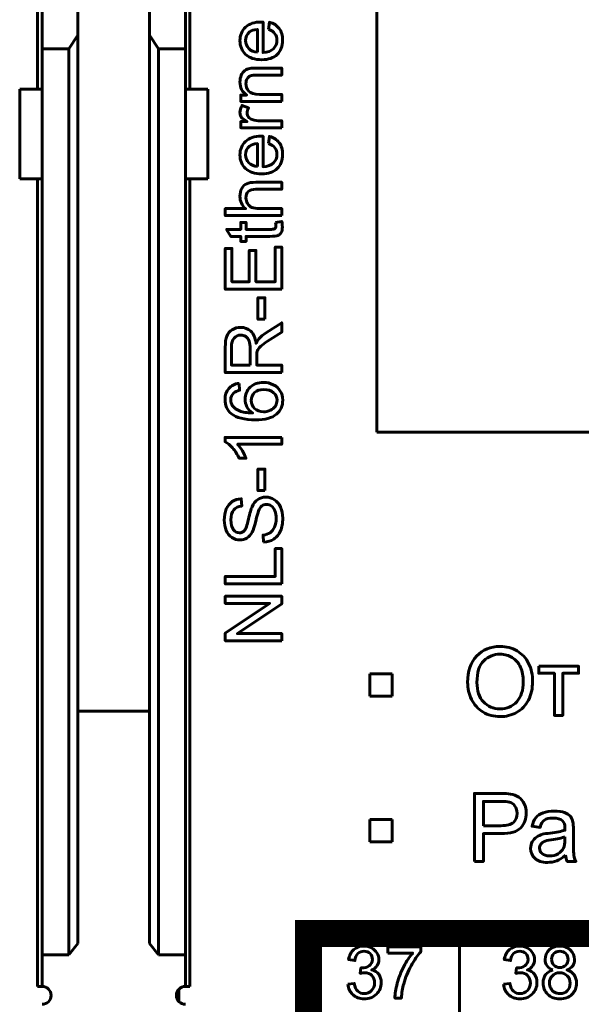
# Model space of a CAD drawing. Header units: millimetres. Extents: x -13 to 39, y -19 to 89.
# Tile 5 of 16: x 14 to 27, y 2 to 24. Entities that reach past the tile are written whole.
import ezdxf

# ---------------------------------------------------------------- set-up
doc = ezdxf.new("R2010")
doc.units = ezdxf.units.MM
for name, pattern in [('K5LT32785', [0]), ('K5LT32786', [0]), ('K5LT_BASIC', [0])]:
    doc.linetypes.add(name, pattern=pattern)

msp = doc.modelspace()

# ---------------------------------------------------------------- linework, layer by layer
at = {"color": 150, "linetype": 'K5LT32785', "lineweight": 60, "true_color": 0x0080ff}
for p, q in [((14.639, 22.438), (14.639, 47.238)), ((18.039, 22.438), (18.039, 47.238)), ((22.217, 14.783), (22.217, 31.492)), ((14.739, 23.338), (14.739, 25.262)), ((15.539, 23.645), (15.539, 25.262)), ((17.139, 23.645), (17.139, 25.262)), ((17.939, 25.262), (17.939, 23.338)), ((15.339, 23.338), (15.539, 23.645)), ((15.539, 3.373), (15.539, 23.645)), ((17.139, 23.645), (17.139, 3.373)), ((17.339, 23.338), (17.139, 23.645)), ((14.739, 22.438), (14.739, 23.338)), ((15.339, 23.338), (14.739, 23.338)), ((15.339, 3.117), (15.339, 23.338)), ((17.339, 3.117), (17.339, 23.338)), ((17.939, 23.338), (17.339, 23.338)), ((17.939, 23.338), (17.939, 22.438)), ((14.739, 22.438), (14.239, 22.438)), ((14.239, 20.438), (14.239, 22.438)), ((14.739, 22.438), (14.739, 20.438)), ((17.939, 22.438), (17.939, 20.438)), ((14.739, 20.438), (14.239, 20.438)), ((14.639, 2.412), (14.639, 20.438)), ((14.739, 3.117), (14.739, 20.438)), ((17.939, 3.117), (17.939, 20.438)), ((18.039, 2.412), (18.039, 20.438)), ((35.6, 14.783), (22.217, 14.783)), ((22.059, 8.888), (22.059, 9.388)), ((22.059, 9.388), (22.559, 9.388)), ((22.559, 9.388), (22.559, 8.888)), ((22.559, 8.888), (22.059, 8.888)), ((15.539, 8.557), (17.139, 8.557)), ((22.059, 6.138), (22.559, 6.138)), ((22.059, 5.638), (22.059, 6.138)), ((22.559, 6.138), (22.559, 5.638)), ((22.559, 5.638), (22.059, 5.638)), ((24.058, 3.591), (24.058, -1.562)), ((15.339, 3.117), (15.539, 3.373)), ((17.139, 3.373), (17.339, 3.117)), ((15.339, 3.117), (14.739, 3.117)), ((14.739, 2.412), (14.739, 3.117)), ((17.339, 3.117), (17.939, 3.117)), ((17.939, 2.412), (17.939, 3.117)), ((14.739, 2.412), (14.639, 2.412)), ((17.793, 2.349), (17.793, 2.076)), ((18.039, 2.412), (17.939, 2.412))]:
    msp.add_line(p, q, dxfattribs=at)
at = {"color": 150, "linetype": 'K5LT_BASIC', "lineweight": 60, "true_color": 0x0080ff}
for p, q in [((18.439, 22.438), (17.939, 22.438)), ((18.439, 20.438), (18.439, 22.438)), ((17.939, 20.438), (18.439, 20.438))]:
    msp.add_line(p, q, dxfattribs=at)
at = {"color": 150, "linetype": 'K5LT32786', "true_color": 0x0080ff, "const_width": 0.6}
msp.add_lwpolyline([(20.69, -1.562), (34.589, -1.562), (34.589, 3.591), (20.69, 3.591)], close=True, dxfattribs=at)
at = {"color": 150, "linetype": 'K5LT32785', "lineweight": 60, "true_color": 0x0080ff}
for centre, start, end in [((14.739, 2.212), 270, 90), ((17.939, 2.212), 90, 270)]:
    msp.add_arc(centre, 0.2, start, end, dxfattribs=at)
at = {"color": 150, "linetype": 'K5LT_BASIC', "lineweight": 60, "true_color": 0x0080ff}
for points, knots in [([(19.796, 23.772), (19.796, 23.772), (19.817, 23.932), (19.817, 23.932), (19.91, 23.907), (19.983, 23.86), (20.034, 23.792), (20.085, 23.724), (20.111, 23.637), (20.111, 23.531), (20.111, 23.397), (20.07, 23.292), (19.988, 23.213), (19.906, 23.135), (19.79, 23.096), (19.642, 23.096), (19.488, 23.096), (19.369, 23.136), (19.284, 23.215), (19.199, 23.294), (19.157, 23.396), (19.157, 23.522), (19.157, 23.644), (19.199, 23.744), (19.365, 23.899), (19.482, 23.937), (19.633, 23.937), (19.642, 23.937), (19.656, 23.937), (19.674, 23.937), (19.674, 23.937), (19.674, 23.255), (19.674, 23.255), (19.774, 23.261), (19.851, 23.289), (19.904, 23.34), (19.958, 23.391), (19.984, 23.455), (19.984, 23.531), (19.984, 23.588), (19.969, 23.636), (19.939, 23.676), (19.909, 23.716), (19.861, 23.748), (19.796, 23.772)], [0, 0, 0, 0, 0.066667, 0.066667, 0.066667, 0.133333, 0.133333, 0.133333, 0.2, 0.2, 0.2, 0.266667, 0.266667, 0.266667, 0.333333, 0.333333, 0.333333, 0.4, 0.4, 0.4, 0.466667, 0.466667, 0.466667, 0.533333, 0.533333, 0.6, 0.6, 0.6, 0.666667, 0.666667, 0.666667, 0.733333, 0.733333, 0.733333, 0.8, 0.8, 0.8, 0.866667, 0.866667, 0.866667, 0.933333, 0.933333, 0.933333, 1, 1, 1, 1]), ([(19.547, 23.264), (19.547, 23.264), (19.547, 23.773), (19.547, 23.773), (19.47, 23.767), (19.412, 23.747), (19.374, 23.715), (19.314, 23.666), (19.284, 23.602), (19.284, 23.523), (19.284, 23.452), (19.308, 23.392), (19.356, 23.344), (19.403, 23.296), (19.467, 23.269), (19.547, 23.264)], [0, 0, 0, 0, 0.2, 0.2, 0.2, 0.4, 0.4, 0.4, 0.6, 0.6, 0.6, 0.8, 0.8, 0.8, 1, 1, 1, 1]), ([(20.092, 22.166), (20.092, 22.166), (19.176, 22.166), (19.176, 22.166), (19.176, 22.306), (19.176, 22.306), (19.306, 22.306), (19.306, 22.306), (19.207, 22.373), (19.157, 22.47), (19.157, 22.596), (19.157, 22.652), (19.167, 22.702), (19.206, 22.795), (19.233, 22.829), (19.265, 22.852), (19.297, 22.875), (19.335, 22.891), (19.379, 22.9), (19.408, 22.906), (19.458, 22.909), (19.53, 22.909), (19.53, 22.909), (20.092, 22.909), (20.092, 22.909), (20.092, 22.754), (20.092, 22.754), (19.536, 22.754), (19.536, 22.754), (19.473, 22.754), (19.425, 22.748), (19.394, 22.736), (19.363, 22.724), (19.338, 22.702), (19.319, 22.672), (19.301, 22.641), (19.291, 22.605), (19.291, 22.564), (19.291, 22.498), (19.312, 22.441), (19.354, 22.393), (19.396, 22.345), (19.475, 22.321), (19.592, 22.321), (19.592, 22.321), (20.092, 22.321), (20.092, 22.321), (20.092, 22.166), (20.092, 22.166)], [0, 0, 0, 0, 0.055556, 0.055556, 0.111111, 0.111111, 0.166667, 0.166667, 0.166667, 0.222222, 0.222222, 0.222222, 0.277778, 0.277778, 0.333333, 0.333333, 0.333333, 0.388889, 0.388889, 0.388889, 0.444444, 0.444444, 0.444444, 0.5, 0.5, 0.555556, 0.555556, 0.611111, 0.611111, 0.611111, 0.666667, 0.666667, 0.666667, 0.722222, 0.722222, 0.722222, 0.777778, 0.777778, 0.777778, 0.833333, 0.833333, 0.833333, 0.888889, 0.888889, 0.888889, 0.944444, 0.944444, 1, 1, 1, 1]), ([(20.092, 21.577), (20.092, 21.577), (19.176, 21.577), (19.176, 21.577), (19.176, 21.716), (19.176, 21.716), (19.317, 21.716), (19.317, 21.716), (19.252, 21.752), (19.209, 21.785), (19.188, 21.815), (19.167, 21.846), (19.157, 21.879), (19.157, 21.915), (19.157, 21.967), (19.174, 22.02), (19.206, 22.075), (19.206, 22.075), (19.349, 22.019), (19.349, 22.019), (19.328, 21.982), (19.318, 21.944), (19.318, 21.906), (19.318, 21.873), (19.328, 21.842), (19.348, 21.816), (19.368, 21.789), (19.397, 21.77), (19.433, 21.758), (19.488, 21.741), (19.548, 21.732), (19.614, 21.732), (19.614, 21.732), (20.092, 21.732), (20.092, 21.732), (20.092, 21.577), (20.092, 21.577)], [0, 0, 0, 0, 0.076923, 0.076923, 0.153846, 0.153846, 0.230769, 0.230769, 0.230769, 0.307692, 0.307692, 0.307692, 0.384615, 0.384615, 0.384615, 0.461538, 0.461538, 0.461538, 0.538462, 0.538462, 0.538462, 0.615385, 0.615385, 0.615385, 0.692308, 0.692308, 0.692308, 0.769231, 0.769231, 0.769231, 0.846154, 0.846154, 0.846154, 0.923077, 0.923077, 1, 1, 1, 1]), ([(19.796, 21.222), (19.796, 21.222), (19.817, 21.383), (19.817, 21.383), (19.91, 21.358), (19.983, 21.311), (20.034, 21.243), (20.085, 21.175), (20.111, 21.088), (20.111, 20.982), (20.111, 20.848), (20.07, 20.742), (19.988, 20.664), (19.906, 20.586), (19.79, 20.547), (19.642, 20.547), (19.488, 20.547), (19.369, 20.586), (19.284, 20.665), (19.199, 20.744), (19.157, 20.847), (19.157, 20.973), (19.157, 21.095), (19.199, 21.195), (19.365, 21.349), (19.482, 21.388), (19.633, 21.388), (19.642, 21.388), (19.656, 21.388), (19.674, 21.387), (19.674, 21.387), (19.674, 20.705), (19.674, 20.705), (19.774, 20.711), (19.851, 20.74), (19.904, 20.791), (19.958, 20.842), (19.984, 20.905), (19.984, 20.982), (19.984, 21.038), (19.969, 21.087), (19.939, 21.127), (19.909, 21.167), (19.861, 21.199), (19.796, 21.222)], [0, 0, 0, 0, 0.066667, 0.066667, 0.066667, 0.133333, 0.133333, 0.133333, 0.2, 0.2, 0.2, 0.266667, 0.266667, 0.266667, 0.333333, 0.333333, 0.333333, 0.4, 0.4, 0.4, 0.466667, 0.466667, 0.466667, 0.533333, 0.533333, 0.6, 0.6, 0.6, 0.666667, 0.666667, 0.666667, 0.733333, 0.733333, 0.733333, 0.8, 0.8, 0.8, 0.866667, 0.866667, 0.866667, 0.933333, 0.933333, 0.933333, 1, 1, 1, 1]), ([(19.547, 20.714), (19.547, 20.714), (19.547, 21.224), (19.547, 21.224), (19.47, 21.217), (19.412, 21.198), (19.374, 21.166), (19.314, 21.116), (19.284, 21.052), (19.284, 20.974), (19.284, 20.903), (19.308, 20.843), (19.356, 20.795), (19.403, 20.746), (19.467, 20.72), (19.547, 20.714)], [0, 0, 0, 0, 0.2, 0.2, 0.2, 0.4, 0.4, 0.4, 0.6, 0.6, 0.6, 0.8, 0.8, 0.8, 1, 1, 1, 1]), ([(20.092, 19.617), (20.092, 19.617), (18.829, 19.617), (18.829, 19.617), (18.829, 19.772), (18.829, 19.772), (19.283, 19.772), (19.283, 19.772), (19.199, 19.844), (19.157, 19.935), (19.157, 20.045), (19.157, 20.112), (19.17, 20.171), (19.197, 20.221), (19.224, 20.27), (19.261, 20.306), (19.308, 20.327), (19.355, 20.349), (19.423, 20.359), (19.513, 20.359), (19.513, 20.359), (20.092, 20.359), (20.092, 20.359), (20.092, 20.204), (20.092, 20.204), (19.513, 20.204), (19.513, 20.204), (19.436, 20.204), (19.379, 20.187), (19.344, 20.154), (19.309, 20.121), (19.291, 20.074), (19.291, 20.013), (19.291, 19.967), (19.303, 19.924), (19.327, 19.884), (19.351, 19.844), (19.383, 19.815), (19.424, 19.798), (19.464, 19.781), (19.52, 19.772), (19.592, 19.772), (19.592, 19.772), (20.092, 19.772), (20.092, 19.772), (20.092, 19.617), (20.092, 19.617)], [0, 0, 0, 0, 0.058824, 0.058824, 0.117647, 0.117647, 0.176471, 0.176471, 0.176471, 0.235294, 0.235294, 0.235294, 0.294118, 0.294118, 0.294118, 0.352941, 0.352941, 0.352941, 0.411765, 0.411765, 0.411765, 0.470588, 0.470588, 0.529412, 0.529412, 0.588235, 0.588235, 0.588235, 0.647059, 0.647059, 0.647059, 0.705882, 0.705882, 0.705882, 0.764706, 0.764706, 0.764706, 0.823529, 0.823529, 0.823529, 0.882353, 0.882353, 0.882353, 0.941176, 0.941176, 1, 1, 1, 1]), ([(19.953, 19.464), (19.953, 19.464), (20.09, 19.485), (20.09, 19.485), (20.1, 19.441), (20.104, 19.402), (20.104, 19.368), (20.104, 19.312), (20.095, 19.268), (20.078, 19.237), (20.06, 19.206), (20.036, 19.185), (20.007, 19.172), (19.978, 19.159), (19.917, 19.153), (19.824, 19.153), (19.824, 19.153), (19.296, 19.153), (19.296, 19.153), (19.296, 19.039), (19.296, 19.039), (19.176, 19.039), (19.176, 19.039), (19.176, 19.153), (19.176, 19.153), (18.95, 19.153), (18.95, 19.153), (18.857, 19.308), (18.857, 19.308), (19.176, 19.308), (19.176, 19.308), (19.176, 19.464), (19.176, 19.464), (19.296, 19.464), (19.296, 19.464), (19.296, 19.308), (19.296, 19.308), (19.833, 19.308), (19.833, 19.308), (19.877, 19.308), (19.906, 19.311), (19.918, 19.317), (19.931, 19.322), (19.941, 19.331), (19.948, 19.343), (19.956, 19.355), (19.96, 19.373), (19.96, 19.396), (19.96, 19.413), (19.958, 19.436), (19.953, 19.464)], [0, 0, 0, 0, 0.05, 0.05, 0.05, 0.1, 0.1, 0.1, 0.15, 0.15, 0.15, 0.2, 0.2, 0.2, 0.25, 0.25, 0.25, 0.3, 0.3, 0.35, 0.35, 0.4, 0.4, 0.45, 0.45, 0.5, 0.5, 0.55, 0.55, 0.6, 0.6, 0.65, 0.65, 0.7, 0.7, 0.75, 0.75, 0.8, 0.8, 0.8, 0.85, 0.85, 0.85, 0.9, 0.9, 0.9, 0.95, 0.95, 0.95, 1, 1, 1, 1]), ([(20.092, 17.973), (20.092, 17.973), (18.829, 17.973), (18.829, 17.973), (18.829, 18.885), (18.829, 18.885), (18.977, 18.885), (18.977, 18.885), (18.977, 18.141), (18.977, 18.141), (19.365, 18.141), (19.365, 18.141), (19.365, 18.838), (19.365, 18.838), (19.513, 18.838), (19.513, 18.838), (19.513, 18.141), (19.513, 18.141), (19.944, 18.141), (19.944, 18.141), (19.944, 18.915), (19.944, 18.915), (20.092, 18.915), (20.092, 18.915), (20.092, 17.973), (20.092, 17.973)], [0, 0, 0, 0, 0.083333, 0.083333, 0.166667, 0.166667, 0.25, 0.25, 0.333333, 0.333333, 0.416667, 0.416667, 0.5, 0.5, 0.583333, 0.583333, 0.666667, 0.666667, 0.75, 0.75, 0.833333, 0.833333, 0.916667, 0.916667, 1, 1, 1, 1]), ([(19.713, 17.301), (19.713, 17.301), (19.557, 17.301), (19.557, 17.301), (19.557, 17.781), (19.557, 17.781), (19.713, 17.781), (19.713, 17.781), (19.713, 17.301), (19.713, 17.301)], [0, 0, 0, 0, 0.25, 0.25, 0.5, 0.5, 0.75, 0.75, 1, 1, 1, 1]), ([(20.092, 16.112), (20.092, 16.112), (18.829, 16.112), (18.829, 16.112), (18.829, 16.672), (18.829, 16.672), (18.829, 16.784), (18.84, 16.87), (18.863, 16.928), (18.886, 16.987), (18.926, 17.034), (18.983, 17.069), (19.041, 17.104), (19.104, 17.121), (19.173, 17.121), (19.263, 17.121), (19.338, 17.092), (19.4, 17.034), (19.461, 16.976), (19.5, 16.887), (19.517, 16.766), (19.538, 16.81), (19.559, 16.843), (19.58, 16.866), (19.625, 16.915), (19.681, 16.961), (19.748, 17.005), (19.748, 17.005), (20.092, 17.223), (20.092, 17.223), (20.092, 17.014), (20.092, 17.014), (19.829, 16.847), (19.829, 16.847), (19.753, 16.799), (19.695, 16.758), (19.655, 16.727), (19.615, 16.695), (19.587, 16.667), (19.57, 16.642), (19.555, 16.617), (19.543, 16.592), (19.537, 16.566), (19.533, 16.547), (19.531, 16.516), (19.531, 16.473), (19.531, 16.473), (19.531, 16.28), (19.531, 16.28), (20.092, 16.28), (20.092, 16.28), (20.092, 16.112), (20.092, 16.112)], [0, 0, 0, 0, 0.052632, 0.052632, 0.105263, 0.105263, 0.105263, 0.157895, 0.157895, 0.157895, 0.210526, 0.210526, 0.210526, 0.263158, 0.263158, 0.263158, 0.315789, 0.315789, 0.315789, 0.368421, 0.368421, 0.368421, 0.421053, 0.421053, 0.421053, 0.473684, 0.473684, 0.473684, 0.526316, 0.526316, 0.578947, 0.578947, 0.631579, 0.631579, 0.631579, 0.684211, 0.684211, 0.684211, 0.736842, 0.736842, 0.736842, 0.789474, 0.789474, 0.789474, 0.842105, 0.842105, 0.842105, 0.894737, 0.894737, 0.947368, 0.947368, 1, 1, 1, 1]), ([(19.386, 16.28), (19.386, 16.28), (19.386, 16.638), (19.386, 16.638), (19.386, 16.715), (19.378, 16.774), (19.363, 16.817), (19.347, 16.86), (19.322, 16.893), (19.287, 16.915), (19.252, 16.937), (19.214, 16.948), (19.174, 16.948), (19.114, 16.948), (19.064, 16.927), (19.026, 16.883), (18.987, 16.84), (18.968, 16.772), (18.968, 16.679), (18.968, 16.679), (18.968, 16.28), (18.968, 16.28), (19.386, 16.28), (19.386, 16.28)], [0, 0, 0, 0, 0.125, 0.125, 0.125, 0.25, 0.25, 0.25, 0.375, 0.375, 0.375, 0.5, 0.5, 0.5, 0.625, 0.625, 0.625, 0.75, 0.75, 0.75, 0.875, 0.875, 1, 1, 1, 1]), ([(19.138, 15.872), (19.138, 15.872), (19.15, 15.718), (19.15, 15.718), (19.089, 15.705), (19.045, 15.685), (19.017, 15.659), (18.973, 15.617), (18.951, 15.565), (18.951, 15.503), (18.951, 15.454), (18.965, 15.41), (18.992, 15.372), (19.028, 15.323), (19.079, 15.285), (19.148, 15.256), (19.216, 15.228), (19.313, 15.213), (19.44, 15.212), (19.383, 15.249), (19.341, 15.295), (19.313, 15.349), (19.286, 15.404), (19.272, 15.46), (19.272, 15.519), (19.272, 15.623), (19.31, 15.711), (19.386, 15.784), (19.462, 15.857), (19.56, 15.893), (19.681, 15.893), (19.761, 15.893), (19.834, 15.876), (19.902, 15.842), (19.971, 15.807), (20.023, 15.761), (20.059, 15.701), (20.095, 15.641), (20.113, 15.573), (20.113, 15.497), (20.113, 15.368), (20.065, 15.263), (19.971, 15.181), (19.876, 15.1), (19.719, 15.059), (19.501, 15.059), (19.257, 15.059), (19.079, 15.104), (18.968, 15.194), (18.872, 15.273), (18.824, 15.379), (18.824, 15.513), (18.824, 15.612), (18.852, 15.694), (18.907, 15.757), (18.963, 15.821), (19.039, 15.859), (19.138, 15.872)], [0, 0, 0, 0, 0.052632, 0.052632, 0.052632, 0.105263, 0.105263, 0.105263, 0.157895, 0.157895, 0.157895, 0.210526, 0.210526, 0.210526, 0.263158, 0.263158, 0.263158, 0.315789, 0.315789, 0.315789, 0.368421, 0.368421, 0.368421, 0.421053, 0.421053, 0.421053, 0.473684, 0.473684, 0.473684, 0.526316, 0.526316, 0.526316, 0.578947, 0.578947, 0.578947, 0.631579, 0.631579, 0.631579, 0.684211, 0.684211, 0.684211, 0.736842, 0.736842, 0.736842, 0.789474, 0.789474, 0.789474, 0.842105, 0.842105, 0.842105, 0.894737, 0.894737, 0.894737, 0.947368, 0.947368, 0.947368, 1, 1, 1, 1]), ([(19.683, 15.237), (19.736, 15.237), (19.787, 15.248), (19.836, 15.271), (19.885, 15.294), (19.922, 15.325), (19.948, 15.366), (19.973, 15.406), (19.986, 15.449), (19.986, 15.495), (19.986, 15.561), (19.96, 15.617), (19.907, 15.664), (19.854, 15.711), (19.782, 15.734), (19.691, 15.734), (19.604, 15.734), (19.535, 15.711), (19.485, 15.665), (19.435, 15.619), (19.409, 15.56), (19.409, 15.488), (19.409, 15.419), (19.435, 15.359), (19.485, 15.31), (19.535, 15.261), (19.601, 15.237), (19.683, 15.237)], [0, 0, 0, 0, 0.111111, 0.111111, 0.111111, 0.222222, 0.222222, 0.222222, 0.333333, 0.333333, 0.333333, 0.444444, 0.444444, 0.444444, 0.555556, 0.555556, 0.555556, 0.666667, 0.666667, 0.666667, 0.777778, 0.777778, 0.777778, 0.888889, 0.888889, 0.888889, 1, 1, 1, 1]), ([(20.092, 14.667), (20.092, 14.667), (20.092, 14.512), (20.092, 14.512), (19.104, 14.512), (19.104, 14.512), (19.139, 14.474), (19.175, 14.425), (19.211, 14.365), (19.246, 14.304), (19.273, 14.249), (19.291, 14.201), (19.291, 14.201), (19.141, 14.201), (19.141, 14.201), (19.1, 14.288), (19.051, 14.364), (18.992, 14.429), (18.935, 14.494), (18.878, 14.54), (18.824, 14.567), (18.824, 14.567), (18.824, 14.667), (18.824, 14.667), (20.092, 14.667), (20.092, 14.667)], [0, 0, 0, 0, 0.111111, 0.111111, 0.222222, 0.222222, 0.222222, 0.333333, 0.333333, 0.333333, 0.444444, 0.444444, 0.444444, 0.555556, 0.555556, 0.555556, 0.666667, 0.666667, 0.666667, 0.777778, 0.777778, 0.777778, 0.888889, 0.888889, 1, 1, 1, 1])]:
    msp.add_open_spline(points, degree=3, knots=knots, dxfattribs=at)
at = {"color": 150, "linetype": 'K5LT32785', "lineweight": 60, "true_color": 0x0080ff}
for points, knots in [([(19.713, 13.478), (19.713, 13.478), (19.557, 13.478), (19.557, 13.478), (19.557, 13.958), (19.557, 13.958), (19.713, 13.958), (19.713, 13.958), (19.713, 13.478), (19.713, 13.478)], [0, 0, 0, 0, 0.25, 0.25, 0.5, 0.5, 0.75, 0.75, 1, 1, 1, 1]), ([(19.686, 12.328), (19.686, 12.328), (19.672, 12.485), (19.672, 12.485), (19.736, 12.492), (19.788, 12.51), (19.829, 12.537), (19.869, 12.564), (19.902, 12.607), (19.927, 12.664), (19.952, 12.721), (19.965, 12.786), (19.965, 12.858), (19.965, 12.921), (19.956, 12.978), (19.917, 13.075), (19.891, 13.111), (19.825, 13.159), (19.789, 13.171), (19.75, 13.171), (19.71, 13.171), (19.676, 13.16), (19.646, 13.137), (19.617, 13.114), (19.592, 13.076), (19.572, 13.023), (19.559, 12.989), (19.538, 12.914), (19.483, 12.682), (19.456, 12.601), (19.432, 12.554), (19.4, 12.494), (19.361, 12.449), (19.314, 12.42), (19.267, 12.39), (19.214, 12.376), (19.156, 12.376), (19.092, 12.376), (19.033, 12.394), (18.977, 12.43), (18.922, 12.466), (18.88, 12.519), (18.851, 12.588), (18.822, 12.658), (18.808, 12.735), (18.808, 12.82), (18.808, 12.914), (18.823, 12.996), (18.853, 13.068), (18.883, 13.139), (18.927, 13.194), (18.986, 13.232), (19.045, 13.271), (19.111, 13.292), (19.185, 13.295), (19.185, 13.295), (19.198, 13.134), (19.198, 13.134), (19.118, 13.125), (19.058, 13.096), (19.017, 13.047), (18.976, 12.997), (18.956, 12.923), (18.956, 12.826), (18.956, 12.725), (18.975, 12.652), (19.012, 12.605), (19.049, 12.559), (19.093, 12.536), (19.146, 12.536), (19.191, 12.536), (19.228, 12.552), (19.258, 12.585), (19.287, 12.617), (19.317, 12.701), (19.348, 12.837), (19.378, 12.973), (19.405, 13.066), (19.428, 13.117), (19.462, 13.19), (19.505, 13.244), (19.557, 13.279), (19.608, 13.314), (19.668, 13.332), (19.736, 13.332), (19.803, 13.332), (19.866, 13.312), (19.985, 13.235), (20.031, 13.18), (20.064, 13.108), (20.097, 13.036), (20.113, 12.956), (20.113, 12.865), (20.113, 12.751), (20.096, 12.656), (20.063, 12.579), (20.03, 12.501), (19.98, 12.441), (19.913, 12.397), (19.846, 12.353), (19.771, 12.33), (19.686, 12.328)], [0, 0, 0, 0, 0.028571, 0.028571, 0.028571, 0.057143, 0.057143, 0.057143, 0.085714, 0.085714, 0.085714, 0.114286, 0.114286, 0.114286, 0.142857, 0.142857, 0.171429, 0.171429, 0.2, 0.2, 0.2, 0.228571, 0.228571, 0.228571, 0.257143, 0.257143, 0.257143, 0.285714, 0.285714, 0.314286, 0.314286, 0.314286, 0.342857, 0.342857, 0.342857, 0.371429, 0.371429, 0.371429, 0.4, 0.4, 0.4, 0.428571, 0.428571, 0.428571, 0.457143, 0.457143, 0.457143, 0.485714, 0.485714, 0.485714, 0.514286, 0.514286, 0.514286, 0.542857, 0.542857, 0.542857, 0.571429, 0.571429, 0.571429, 0.6, 0.6, 0.6, 0.628571, 0.628571, 0.628571, 0.657143, 0.657143, 0.657143, 0.685714, 0.685714, 0.685714, 0.714286, 0.714286, 0.714286, 0.742857, 0.742857, 0.742857, 0.771429, 0.771429, 0.771429, 0.8, 0.8, 0.8, 0.828571, 0.828571, 0.828571, 0.857143, 0.857143, 0.885714, 0.885714, 0.885714, 0.914286, 0.914286, 0.914286, 0.942857, 0.942857, 0.942857, 0.971429, 0.971429, 0.971429, 1, 1, 1, 1]), ([(20.092, 11.395), (20.092, 11.395), (18.829, 11.395), (18.829, 11.395), (18.829, 11.562), (18.829, 11.562), (19.944, 11.562), (19.944, 11.562), (19.944, 12.183), (19.944, 12.183), (20.092, 12.183), (20.092, 12.183), (20.092, 11.395), (20.092, 11.395)], [0, 0, 0, 0, 0.166667, 0.166667, 0.333333, 0.333333, 0.5, 0.5, 0.666667, 0.666667, 0.833333, 0.833333, 1, 1, 1, 1]), ([(20.092, 10.126), (20.092, 10.126), (18.829, 10.126), (18.829, 10.126), (18.829, 10.298), (18.829, 10.298), (19.82, 10.96), (19.82, 10.96), (18.829, 10.96), (18.829, 10.96), (18.829, 11.121), (18.829, 11.121), (20.092, 11.121), (20.092, 11.121), (20.092, 10.949), (20.092, 10.949), (19.101, 10.287), (19.101, 10.287), (20.092, 10.287), (20.092, 10.287), (20.092, 10.126), (20.092, 10.126)], [0, 0, 0, 0, 0.1, 0.1, 0.2, 0.2, 0.3, 0.3, 0.4, 0.4, 0.5, 0.5, 0.6, 0.6, 0.7, 0.7, 0.8, 0.8, 0.9, 0.9, 1, 1, 1, 1]), ([(24.242, 9.197), (24.242, 9.448), (24.309, 9.645), (24.445, 9.787), (24.58, 9.929), (24.754, 10), (24.968, 10), (25.108, 10), (25.234, 9.966), (25.346, 9.9), (25.459, 9.833), (25.544, 9.74), (25.603, 9.62), (25.662, 9.501), (25.692, 9.366), (25.692, 9.214), (25.692, 9.061), (25.661, 8.923), (25.599, 8.802), (25.536, 8.681), (25.449, 8.589), (25.335, 8.527), (25.221, 8.465), (25.098, 8.434), (24.967, 8.434), (24.824, 8.434), (24.696, 8.468), (24.584, 8.537), (24.472, 8.606), (24.386, 8.7), (24.329, 8.819), (24.271, 8.938), (24.242, 9.064), (24.242, 9.197)], [0, 0, 0, 0, 0.090909, 0.090909, 0.090909, 0.181818, 0.181818, 0.181818, 0.272727, 0.272727, 0.272727, 0.363636, 0.363636, 0.363636, 0.454545, 0.454545, 0.454545, 0.545455, 0.545455, 0.545455, 0.636364, 0.636364, 0.636364, 0.727273, 0.727273, 0.727273, 0.818182, 0.818182, 0.818182, 0.909091, 0.909091, 0.909091, 1, 1, 1, 1]), ([(24.449, 9.193), (24.449, 9.011), (24.498, 8.867), (24.596, 8.762), (24.694, 8.658), (24.817, 8.605), (24.966, 8.605), (25.117, 8.605), (25.24, 8.658), (25.338, 8.764), (25.436, 8.87), (25.484, 9.02), (25.484, 9.215), (25.484, 9.338), (25.463, 9.445), (25.422, 9.537), (25.38, 9.629), (25.319, 9.7), (25.239, 9.75), (25.159, 9.801), (25.069, 9.826), (24.969, 9.826), (24.827, 9.826), (24.705, 9.778), (24.603, 9.68), (24.5, 9.583), (24.449, 9.421), (24.449, 9.193)], [0, 0, 0, 0, 0.111111, 0.111111, 0.111111, 0.222222, 0.222222, 0.222222, 0.333333, 0.333333, 0.333333, 0.444444, 0.444444, 0.444444, 0.555556, 0.555556, 0.555556, 0.666667, 0.666667, 0.666667, 0.777778, 0.777778, 0.777778, 0.888889, 0.888889, 0.888889, 1, 1, 1, 1]), ([(25.829, 9.558), (25.829, 9.558), (26.718, 9.558), (26.718, 9.558), (26.718, 9.403), (26.718, 9.403), (26.367, 9.403), (26.367, 9.403), (26.367, 8.459), (26.367, 8.459), (26.18, 8.459), (26.18, 8.459), (26.18, 9.403), (26.18, 9.403), (25.829, 9.403), (25.829, 9.403), (25.829, 9.558), (25.829, 9.558)], [0, 0, 0, 0, 0.125, 0.125, 0.25, 0.25, 0.375, 0.375, 0.5, 0.5, 0.625, 0.625, 0.75, 0.75, 0.875, 0.875, 1, 1, 1, 1]), ([(24.393, 5.203), (24.393, 5.203), (24.393, 6.718), (24.393, 6.718), (24.966, 6.718), (24.966, 6.718), (25.066, 6.718), (25.143, 6.713), (25.196, 6.704), (25.271, 6.691), (25.333, 6.668), (25.384, 6.633), (25.434, 6.598), (25.475, 6.55), (25.505, 6.487), (25.536, 6.425), (25.551, 6.356), (25.551, 6.281), (25.551, 6.152), (25.51, 6.043), (25.428, 5.954), (25.346, 5.865), (25.198, 5.821), (24.983, 5.821), (24.983, 5.821), (24.594, 5.821), (24.594, 5.821), (24.594, 5.203), (24.594, 5.203), (24.393, 5.203), (24.393, 5.203)], [0, 0, 0, 0, 0.090909, 0.090909, 0.181818, 0.181818, 0.181818, 0.272727, 0.272727, 0.272727, 0.363636, 0.363636, 0.363636, 0.454545, 0.454545, 0.454545, 0.545455, 0.545455, 0.545455, 0.636364, 0.636364, 0.636364, 0.727273, 0.727273, 0.727273, 0.818182, 0.818182, 0.909091, 0.909091, 1, 1, 1, 1]), ([(24.594, 5.999), (24.594, 5.999), (24.986, 5.999), (24.986, 5.999), (25.116, 5.999), (25.208, 6.023), (25.262, 6.071), (25.317, 6.119), (25.344, 6.187), (25.344, 6.275), (25.344, 6.338), (25.328, 6.392), (25.296, 6.437), (25.264, 6.483), (25.221, 6.513), (25.169, 6.527), (25.135, 6.536), (25.073, 6.54), (24.982, 6.54), (24.982, 6.54), (24.594, 6.54), (24.594, 6.54), (24.594, 5.999), (24.594, 5.999)], [0, 0, 0, 0, 0.125, 0.125, 0.125, 0.25, 0.25, 0.25, 0.375, 0.375, 0.375, 0.5, 0.5, 0.5, 0.625, 0.625, 0.625, 0.75, 0.75, 0.75, 0.875, 0.875, 1, 1, 1, 1]), ([(26.429, 5.34), (26.36, 5.281), (26.293, 5.24), (26.23, 5.216), (26.166, 5.191), (26.097, 5.179), (26.024, 5.179), (25.903, 5.179), (25.81, 5.209), (25.746, 5.268), (25.681, 5.326), (25.648, 5.401), (25.648, 5.493), (25.648, 5.546), (25.66, 5.595), (25.685, 5.64), (25.71, 5.684), (25.742, 5.719), (25.781, 5.746), (25.821, 5.773), (25.865, 5.794), (25.915, 5.807), (25.952, 5.817), (26.007, 5.826), (26.081, 5.835), (26.231, 5.853), (26.342, 5.874), (26.413, 5.899), (26.414, 5.924), (26.414, 5.941), (26.414, 5.947), (26.414, 6.023), (26.397, 6.076), (26.361, 6.107), (26.314, 6.149), (26.243, 6.17), (26.149, 6.17), (26.061, 6.17), (25.996, 6.154), (25.955, 6.124), (25.913, 6.093), (25.882, 6.039), (25.862, 5.96), (25.862, 5.96), (25.68, 5.986), (25.68, 5.986), (25.696, 6.064), (25.724, 6.127), (25.762, 6.175), (25.8, 6.223), (25.855, 6.26), (25.927, 6.286), (25.998, 6.311), (26.082, 6.325), (26.177, 6.325), (26.27, 6.325), (26.347, 6.314), (26.406, 6.291), (26.464, 6.269), (26.508, 6.242), (26.535, 6.208), (26.563, 6.175), (26.582, 6.132), (26.594, 6.081), (26.6, 6.049), (26.603, 5.992), (26.603, 5.91), (26.603, 5.91), (26.603, 5.663), (26.603, 5.663), (26.603, 5.491), (26.607, 5.382), (26.614, 5.335), (26.622, 5.289), (26.637, 5.245), (26.66, 5.203), (26.66, 5.203), (26.465, 5.203), (26.465, 5.203), (26.446, 5.242), (26.435, 5.288), (26.429, 5.34)], [0, 0, 0, 0, 0.037037, 0.037037, 0.037037, 0.074074, 0.074074, 0.074074, 0.111111, 0.111111, 0.111111, 0.148148, 0.148148, 0.148148, 0.185185, 0.185185, 0.185185, 0.222222, 0.222222, 0.222222, 0.259259, 0.259259, 0.259259, 0.296296, 0.296296, 0.296296, 0.333333, 0.333333, 0.333333, 0.37037, 0.37037, 0.37037, 0.407407, 0.407407, 0.407407, 0.444444, 0.444444, 0.444444, 0.481481, 0.481481, 0.481481, 0.518519, 0.518519, 0.518519, 0.555556, 0.555556, 0.555556, 0.592593, 0.592593, 0.592593, 0.62963, 0.62963, 0.62963, 0.666667, 0.666667, 0.666667, 0.703704, 0.703704, 0.703704, 0.740741, 0.740741, 0.740741, 0.777778, 0.777778, 0.777778, 0.814815, 0.814815, 0.814815, 0.851852, 0.851852, 0.851852, 0.888889, 0.888889, 0.888889, 0.925926, 0.925926, 0.925926, 0.962963, 0.962963, 0.962963, 1, 1, 1, 1]), ([(26.414, 5.753), (26.347, 5.725), (26.245, 5.702), (26.11, 5.683), (26.033, 5.672), (25.978, 5.66), (25.947, 5.646), (25.915, 5.632), (25.891, 5.612), (25.873, 5.586), (25.856, 5.56), (25.847, 5.53), (25.847, 5.498), (25.847, 5.449), (25.866, 5.408), (25.904, 5.375), (25.941, 5.342), (25.996, 5.325), (26.069, 5.325), (26.14, 5.325), (26.204, 5.341), (26.26, 5.372), (26.316, 5.403), (26.357, 5.446), (26.383, 5.5), (26.403, 5.542), (26.413, 5.604), (26.413, 5.685), (26.413, 5.685), (26.414, 5.753), (26.414, 5.753)], [0, 0, 0, 0, 0.1, 0.1, 0.1, 0.2, 0.2, 0.2, 0.3, 0.3, 0.3, 0.4, 0.4, 0.4, 0.5, 0.5, 0.5, 0.6, 0.6, 0.6, 0.7, 0.7, 0.7, 0.8, 0.8, 0.8, 0.9, 0.9, 0.9, 1, 1, 1, 1]), ([(21.569, 2.459), (21.569, 2.459), (21.708, 2.479), (21.708, 2.479), (21.724, 2.398), (21.751, 2.34), (21.79, 2.305), (21.828, 2.269), (21.875, 2.251), (21.931, 2.251), (21.997, 2.251), (22.053, 2.274), (22.098, 2.321), (22.143, 2.367), (22.165, 2.424), (22.165, 2.492), (22.165, 2.557), (22.144, 2.611), (22.102, 2.654), (22.061, 2.696), (22.008, 2.717), (21.943, 2.717), (21.916, 2.717), (21.883, 2.712), (21.844, 2.701), (21.844, 2.701), (21.86, 2.825), (21.86, 2.825), (21.869, 2.824), (21.877, 2.824), (21.882, 2.824), (21.942, 2.824), (21.995, 2.84), (22.043, 2.871), (22.091, 2.902), (22.115, 2.951), (22.115, 3.016), (22.115, 3.068), (22.097, 3.111), (22.062, 3.145), (22.028, 3.179), (21.983, 3.196), (21.928, 3.196), (21.874, 3.196), (21.829, 3.179), (21.792, 3.144), (21.756, 3.109), (21.733, 3.056), (21.723, 2.987), (21.723, 2.987), (21.583, 3.012), (21.583, 3.012), (21.6, 3.107), (21.639, 3.181), (21.699, 3.234), (21.76, 3.286), (21.835, 3.312), (21.925, 3.312), (21.987, 3.312), (22.044, 3.299), (22.096, 3.272), (22.149, 3.245), (22.188, 3.208), (22.216, 3.161), (22.244, 3.115), (22.258, 3.065), (22.258, 3.013), (22.258, 2.963), (22.244, 2.918), (22.218, 2.877), (22.192, 2.836), (22.152, 2.804), (22.101, 2.78), (22.168, 2.764), (22.22, 2.731), (22.258, 2.682), (22.295, 2.632), (22.313, 2.57), (22.313, 2.495), (22.313, 2.395), (22.277, 2.309), (22.205, 2.239), (22.132, 2.169), (22.041, 2.134), (21.93, 2.134), (21.83, 2.134), (21.747, 2.164), (21.682, 2.225), (21.615, 2.285), (21.578, 2.363), (21.569, 2.459)], [0, 0, 0, 0, 0.033333, 0.033333, 0.033333, 0.066667, 0.066667, 0.066667, 0.1, 0.1, 0.1, 0.133333, 0.133333, 0.133333, 0.166667, 0.166667, 0.166667, 0.2, 0.2, 0.2, 0.233333, 0.233333, 0.233333, 0.266667, 0.266667, 0.266667, 0.3, 0.3, 0.3, 0.333333, 0.333333, 0.333333, 0.366667, 0.366667, 0.366667, 0.4, 0.4, 0.4, 0.433333, 0.433333, 0.433333, 0.466667, 0.466667, 0.466667, 0.5, 0.5, 0.5, 0.533333, 0.533333, 0.533333, 0.566667, 0.566667, 0.566667, 0.6, 0.6, 0.6, 0.633333, 0.633333, 0.633333, 0.666667, 0.666667, 0.666667, 0.7, 0.7, 0.7, 0.733333, 0.733333, 0.733333, 0.766667, 0.766667, 0.766667, 0.8, 0.8, 0.8, 0.833333, 0.833333, 0.833333, 0.866667, 0.866667, 0.866667, 0.9, 0.9, 0.9, 0.933333, 0.933333, 0.933333, 0.966667, 0.966667, 0.966667, 1, 1, 1, 1]), ([(25.045, 2.459), (25.045, 2.459), (25.185, 2.479), (25.185, 2.479), (25.201, 2.398), (25.228, 2.34), (25.266, 2.305), (25.305, 2.269), (25.352, 2.251), (25.408, 2.251), (25.474, 2.251), (25.53, 2.274), (25.575, 2.321), (25.62, 2.367), (25.642, 2.424), (25.642, 2.492), (25.642, 2.557), (25.621, 2.611), (25.579, 2.654), (25.537, 2.696), (25.484, 2.717), (25.419, 2.717), (25.393, 2.717), (25.36, 2.712), (25.321, 2.701), (25.321, 2.701), (25.336, 2.825), (25.336, 2.825), (25.346, 2.824), (25.353, 2.824), (25.359, 2.824), (25.419, 2.824), (25.472, 2.84), (25.52, 2.871), (25.568, 2.902), (25.591, 2.951), (25.591, 3.016), (25.591, 3.068), (25.574, 3.111), (25.539, 3.145), (25.505, 3.179), (25.46, 3.196), (25.405, 3.196), (25.351, 3.196), (25.305, 3.179), (25.269, 3.144), (25.233, 3.109), (25.21, 3.056), (25.199, 2.987), (25.199, 2.987), (25.06, 3.012), (25.06, 3.012), (25.077, 3.107), (25.115, 3.181), (25.176, 3.234), (25.236, 3.286), (25.312, 3.312), (25.402, 3.312), (25.464, 3.312), (25.521, 3.299), (25.573, 3.272), (25.625, 3.245), (25.665, 3.208), (25.693, 3.161), (25.72, 3.115), (25.734, 3.065), (25.734, 3.013), (25.734, 2.963), (25.721, 2.918), (25.695, 2.877), (25.668, 2.836), (25.629, 2.804), (25.578, 2.78), (25.645, 2.764), (25.697, 2.731), (25.734, 2.682), (25.771, 2.632), (25.79, 2.57), (25.79, 2.495), (25.79, 2.395), (25.754, 2.309), (25.681, 2.239), (25.609, 2.169), (25.517, 2.134), (25.407, 2.134), (25.307, 2.134), (25.224, 2.164), (25.158, 2.225), (25.092, 2.285), (25.055, 2.363), (25.045, 2.459)], [0, 0, 0, 0, 0.033333, 0.033333, 0.033333, 0.066667, 0.066667, 0.066667, 0.1, 0.1, 0.1, 0.133333, 0.133333, 0.133333, 0.166667, 0.166667, 0.166667, 0.2, 0.2, 0.2, 0.233333, 0.233333, 0.233333, 0.266667, 0.266667, 0.266667, 0.3, 0.3, 0.3, 0.333333, 0.333333, 0.333333, 0.366667, 0.366667, 0.366667, 0.4, 0.4, 0.4, 0.433333, 0.433333, 0.433333, 0.466667, 0.466667, 0.466667, 0.5, 0.5, 0.5, 0.533333, 0.533333, 0.533333, 0.566667, 0.566667, 0.566667, 0.6, 0.6, 0.6, 0.633333, 0.633333, 0.633333, 0.666667, 0.666667, 0.666667, 0.7, 0.7, 0.7, 0.733333, 0.733333, 0.733333, 0.766667, 0.766667, 0.766667, 0.8, 0.8, 0.8, 0.833333, 0.833333, 0.833333, 0.866667, 0.866667, 0.866667, 0.9, 0.9, 0.9, 0.933333, 0.933333, 0.933333, 0.966667, 0.966667, 0.966667, 1, 1, 1, 1]), ([(26.143, 2.779), (26.085, 2.8), (26.042, 2.831), (26.014, 2.871), (25.987, 2.911), (25.973, 2.959), (25.973, 3.014), (25.973, 3.099), (26.002, 3.169), (26.061, 3.226), (26.121, 3.283), (26.2, 3.312), (26.299, 3.312), (26.397, 3.312), (26.477, 3.283), (26.538, 3.224), (26.598, 3.166), (26.628, 3.095), (26.628, 3.01), (26.628, 2.957), (26.614, 2.91), (26.587, 2.871), (26.559, 2.831), (26.517, 2.8), (26.461, 2.779), (26.531, 2.756), (26.583, 2.719), (26.62, 2.667), (26.656, 2.616), (26.674, 2.554), (26.674, 2.483), (26.674, 2.384), (26.64, 2.302), (26.571, 2.234), (26.502, 2.167), (26.412, 2.134), (26.3, 2.134), (26.188, 2.134), (26.098, 2.167), (26.029, 2.235), (25.961, 2.302), (25.927, 2.386), (25.927, 2.487), (25.927, 2.562), (25.945, 2.625), (25.983, 2.675), (26.02, 2.726), (26.074, 2.761), (26.143, 2.779)], [0, 0, 0, 0, 0.0625, 0.0625, 0.0625, 0.125, 0.125, 0.125, 0.1875, 0.1875, 0.1875, 0.25, 0.25, 0.25, 0.3125, 0.3125, 0.3125, 0.375, 0.375, 0.375, 0.4375, 0.4375, 0.4375, 0.5, 0.5, 0.5, 0.5625, 0.5625, 0.5625, 0.625, 0.625, 0.625, 0.6875, 0.6875, 0.6875, 0.75, 0.75, 0.75, 0.8125, 0.8125, 0.8125, 0.875, 0.875, 0.875, 0.9375, 0.9375, 0.9375, 1, 1, 1, 1]), ([(22.459, 3.157), (22.459, 3.157), (22.459, 3.293), (22.459, 3.293), (23.194, 3.293), (23.194, 3.293), (23.194, 3.183), (23.194, 3.183), (23.122, 3.105), (23.05, 3.001), (22.979, 2.871), (22.908, 2.741), (22.853, 2.608), (22.814, 2.471), (22.787, 2.374), (22.769, 2.268), (22.761, 2.153), (22.761, 2.153), (22.618, 2.153), (22.618, 2.153), (22.62, 2.244), (22.637, 2.354), (22.671, 2.482), (22.704, 2.611), (22.752, 2.736), (22.815, 2.855), (22.878, 2.975), (22.944, 3.075), (23.015, 3.157), (23.015, 3.157), (22.459, 3.157), (22.459, 3.157)], [0, 0, 0, 0, 0.090909, 0.090909, 0.181818, 0.181818, 0.272727, 0.272727, 0.272727, 0.363636, 0.363636, 0.363636, 0.454545, 0.454545, 0.454545, 0.545455, 0.545455, 0.545455, 0.636364, 0.636364, 0.636364, 0.727273, 0.727273, 0.727273, 0.818182, 0.818182, 0.818182, 0.909091, 0.909091, 0.909091, 1, 1, 1, 1]), ([(26.115, 3.02), (26.115, 2.965), (26.133, 2.92), (26.167, 2.885), (26.201, 2.851), (26.246, 2.833), (26.302, 2.833), (26.356, 2.833), (26.4, 2.851), (26.434, 2.885), (26.468, 2.919), (26.485, 2.962), (26.485, 3.011), (26.485, 3.064), (26.468, 3.107), (26.433, 3.143), (26.398, 3.178), (26.354, 3.196), (26.3, 3.196), (26.247, 3.196), (26.202, 3.179), (26.168, 3.144), (26.133, 3.109), (26.115, 3.068), (26.115, 3.02)], [0, 0, 0, 0, 0.125, 0.125, 0.125, 0.25, 0.25, 0.25, 0.375, 0.375, 0.375, 0.5, 0.5, 0.5, 0.625, 0.625, 0.625, 0.75, 0.75, 0.75, 0.875, 0.875, 0.875, 1, 1, 1, 1]), ([(26.069, 2.486), (26.069, 2.445), (26.079, 2.406), (26.097, 2.369), (26.116, 2.331), (26.144, 2.302), (26.181, 2.281), (26.219, 2.26), (26.259, 2.25), (26.301, 2.25), (26.369, 2.25), (26.424, 2.272), (26.467, 2.315), (26.51, 2.359), (26.531, 2.414), (26.531, 2.481), (26.531, 2.549), (26.509, 2.606), (26.465, 2.65), (26.42, 2.695), (26.364, 2.717), (26.297, 2.717), (26.231, 2.717), (26.177, 2.695), (26.134, 2.651), (26.091, 2.607), (26.069, 2.552), (26.069, 2.486)], [0, 0, 0, 0, 0.111111, 0.111111, 0.111111, 0.222222, 0.222222, 0.222222, 0.333333, 0.333333, 0.333333, 0.444444, 0.444444, 0.444444, 0.555556, 0.555556, 0.555556, 0.666667, 0.666667, 0.666667, 0.777778, 0.777778, 0.777778, 0.888889, 0.888889, 0.888889, 1, 1, 1, 1])]:
    msp.add_open_spline(points, degree=3, knots=knots, dxfattribs=at)

doc.saveas('drawing.dxf')
